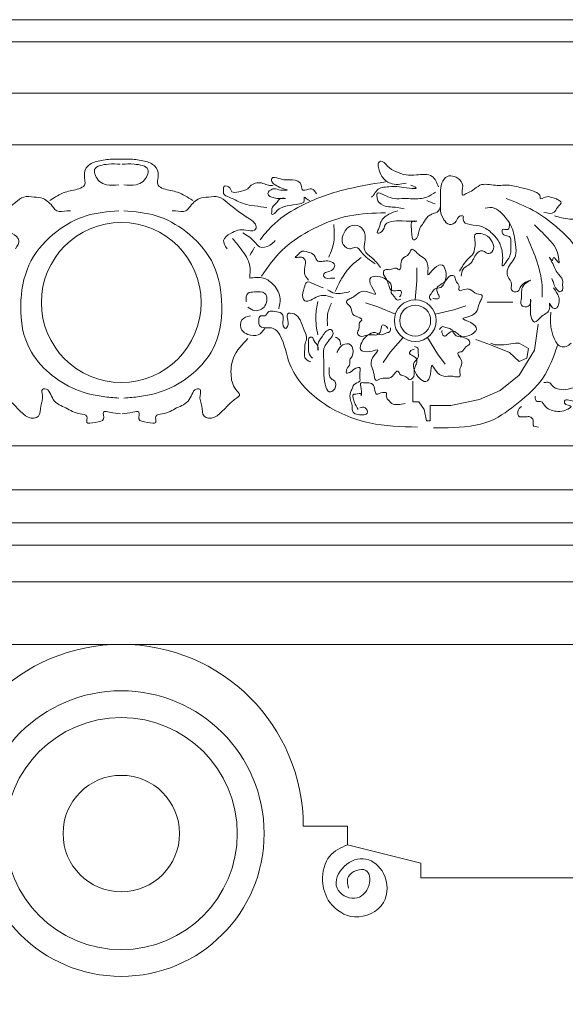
# Model space of a CAD drawing. Extents: x 0 to 286551, y -50 to 581131.
# Tile 184 of 207: x 272198 to 272940, y 560336 to 561675. Entities that reach past the tile are written whole.
import ezdxf

# ---------------------------------------------------------------- set-up
doc = ezdxf.new("R2010")
doc.units = 0
doc.header["$MEASUREMENT"] = 0
doc.layers.add('0.15 GRIJS', color=252, linetype='CONTINUOUS', lineweight=15)

msp = doc.modelspace()

# ---------------------------------------------------------------- linework, layer by layer
at = {"layer": '0.15 GRIJS'}
for points in [[(268371.5, 561675.2), (272336.5, 561675.2)], [(276301.5, 561675.2), (272336.5, 561675.2)], [(268356.5, 561645.2), (272336.5, 561645.2)], [(276316.5, 561645.2), (272336.5, 561645.2)], [(268346.5, 561575.2), (272336.5, 561575.2)], [(276326.5, 561575.2), (272336.5, 561575.2)], [(268196.5, 561505.2), (272336.5, 561505.2)], [(276476.5, 561505.2), (272336.5, 561505.2)], [(272736.2, 561294.3), (272738.3, 561320.2), (272738.3, 561337.6)], [(272709.3, 561274.7), (272685.3, 561284.7), (272668.8, 561290)], [(272763.2, 561274.7), (272788.5, 561280.8), (272805, 561286.1)], [(272903.4, 561261.1), (272898.3, 561225.7), (272877.6, 561191.8), (272851.8, 561171.1), (272823.7, 561158.6), (272784.6, 561150.5), (272756.6, 561150.5), (272756.6, 561137.9), (272756.6, 561129.8)], [(272719.6, 561243), (272702.7, 561223.3), (272692.5, 561209.2)], [(272752.9, 561243), (272766.5, 561220.9), (272776.7, 561206.8)], [(272818.6, 561240.5), (272838.5, 561233.1), (272864.3, 561222.8), (272877.6, 561210.2), (272887.9, 561214.7), (272890.2, 561227.9), (272877.6, 561235.3), (272872.4, 561235.3), (272857, 561233.1), (272844.4, 561233.1), (272839.2, 561235.3)], [(272756.6, 561129.8), (272751.4, 561129.8), (272748.5, 561145.3), (272741.1, 561155.6), (272733, 561155.6), (272733, 561168.2), (272733, 561183.7)], [(268276.1, 561095.6), (272336.5, 561095.6)], [(276396.9, 561095.6), (272336.5, 561095.6)], [(268276.1, 561035.6), (272336.5, 561035.6)], [(276396.9, 561035.6), (272336.5, 561035.6)], [(268243.8, 560990.8), (272336.5, 560990.8)], [(276429.2, 560990.8), (272336.5, 560990.8)], [(268226.5, 560960.7), (272336.5, 560960.7)], [(276446.5, 560960.7), (272336.5, 560960.7)], [(268226.5, 560910.7), (272336.5, 560910.7)], [(276446.5, 560910.7), (272336.5, 560910.7)], [(268216.5, 560825.7), (272336.5, 560825.7)], [(276456.5, 560825.7), (272336.5, 560825.7)]]:
    msp.add_lwpolyline(points, dxfattribs=at)
msp.add_lwpolyline([(271000.5, 560298.2), (271000.5, 560638.2, -0.414214), (271120.5, 560518.2), (271161.2, 560518.2), (271168.2, 560508.2), (271929, 560508.2), (271929, 560528.2), (272029, 560553.2), (272029, 560578.2), (272089, 560578.2, -1), (272584, 560578.2), (272644, 560578.2), (272644, 560553.2), (272744, 560528.2), (272744, 560508.2), (273504.8, 560508.2), (273511.8, 560518.2), (273552.5, 560518.2, -0.414214), (273672.5, 560638.2), (273672.5, 560298.2)], format="xyb", dxfattribs=at)
for centre, radius in [((272336.5, 561290.6), 108.7), ((272336.5, 561290.6), 108.7), ((272736.2, 561266), 28.4), ((272736.2, 561266), 21), ((272336.5, 560568.3), 194.2), ((272336.5, 560568.3), 157.8), ((272336.5, 560568.3), 79.2)]:
    msp.add_circle(centre, radius, dxfattribs=at)
for points, knots in [([(272239.4, 561429.3), (272246.2, 561433.8), (272258.4, 561442), (272275.2, 561443.2), (272289.8, 561450.1), (272284.3, 561464), (272290.1, 561478.3), (272306.2, 561483.6), (272320.5, 561485.7), (272331.5, 561485.4), (272336.2, 561485.4), (272337.7, 561485.4)], [0, 0, 0, 0, 23.638434, 42.936938, 51.654227, 65.690679, 78.600244, 94.151845, 113.064498, 122.425708, 127.106168, 127.106168, 127.106168, 127.106168]), ([(272335.1, 561478.7), (272330.1, 561479), (272318.8, 561479.4), (272294.3, 561475.3), (272304.5, 561455.2), (272318.1, 561449.1), (272327.4, 561450.1), (272333.1, 561450.7)], [0, 0, 0, 0, 16.04787, 36.162164, 53.541667, 64.006989, 80.723496, 80.723496, 80.723496, 80.723496]), ([(272433.6, 561429.3), (272426.8, 561433.8), (272414.6, 561442), (272397.8, 561443.2), (272383.2, 561450.1), (272388.7, 561464), (272382.9, 561478.3), (272366.8, 561483.6), (272352.5, 561485.7), (272341.5, 561485.4), (272336.8, 561485.4), (272335.3, 561485.4)], [0, 0, 0, 0, 23.638434, 42.936938, 51.654227, 65.690679, 78.600244, 94.151845, 113.064498, 122.425708, 127.106168, 127.106168, 127.106168, 127.106168]), ([(272337.9, 561478.7), (272342.9, 561479), (272354.2, 561479.4), (272378.7, 561475.3), (272368.5, 561455.2), (272354.9, 561449.1), (272345.6, 561450.1), (272339.9, 561450.7)], [0, 0, 0, 0, 16.04787, 36.162164, 53.541667, 64.006989, 80.723496, 80.723496, 80.723496, 80.723496]), ([(272767.9, 561448), (272765.6, 561453.6), (272760.3, 561466.5), (272739.8, 561464.1), (272723.5, 561463), (272709.8, 561468.5), (272698.7, 561473.9), (272691.6, 561485.1), (272684.8, 561480.1), (272686.9, 561471.6), (272690, 561461.1), (272703.9, 561449.3), (272716.4, 561451.4), (272723.7, 561452.7)], [0, 0, 0, 0, 16.510081, 38.001091, 52.043049, 66.843699, 80.381672, 91.88419, 95.22697, 101.910958, 114.820523, 129.544004, 150.940972, 150.940972, 150.940972, 150.940972]), ([(272534.5, 561419.9), (272529, 561420.6), (272518.7, 561421.7), (272500.4, 561424.3), (272488.9, 561432.2), (272473.9, 561437.2), (272476.2, 561443.8), (272474.9, 561449.8), (272484.8, 561449.1), (272485.6, 561438.8), (272498.1, 561441.9), (272507.5, 561443), (272514.7, 561453.2), (272527, 561454.7), (272536, 561449.3), (272540.9, 561449.8), (272543.2, 561450)], [0, 0, 0, 0, 16.836347, 31.130587, 53.873203, 62.590597, 69.274584, 71.948101, 78.634474, 86.794443, 96.155652, 108.84227, 115.460234, 131.72931, 139.555493, 146.242153, 146.242153, 146.242153, 146.242153]), ([(272695.7, 561454.7), (272676.1, 561451.5), (272635.1, 561444.7), (272582.2, 561425.2), (272544.5, 561400.1), (272530.3, 561382.3), (272525.2, 561375.8)], [0, 0, 0, 0, 59.273065, 124.463294, 168.064404, 192.717862, 192.717862, 192.717862, 192.717862]), ([(272602.1, 561438.6), (272600, 561441.7), (272595.9, 561447.8), (272588.6, 561443.5), (272581.4, 561442.8), (272582.8, 561454.3), (272570.6, 561458.2), (272559.6, 561456.8), (272551.6, 561459.1), (272540.6, 561462.3), (272540.8, 561453.9), (272547.4, 561449.7), (272552.2, 561446.7), (272565.3, 561442.8), (272557, 561443.5), (272551.7, 561442.8), (272545.1, 561446.8), (272539.8, 561443.6), (272535.7, 561441.5), (272535.8, 561435.6), (272541.9, 561433.9), (272547, 561431.6), (272552.7, 561432), (272556.1, 561432), (272562.7, 561431.8), (272551.2, 561433.4), (272549.1, 561426.8), (272544, 561423.3), (272540.5, 561418.1), (272541.7, 561414.3), (272540.4, 561410.1), (272545.4, 561410.7), (272547.6, 561416.5), (272554.7, 561420), (272565.2, 561423), (272574.8, 561423.5), (272586.9, 561426.5), (272584.1, 561435.7), (272588.8, 561430.9), (272591.2, 561429.9), (272592.7, 561429.3)], [0, 0, 0, 0, 9.454476, 19.028044, 21.702881, 28.681375, 42.785211, 52.146708, 61.720276, 71.081486, 75.091956, 81.710123, 92.175532, 99.376859, 104.057608, 108.069432, 117.643281, 122.735204, 126.078215, 130.756967, 136.147528, 143.128387, 147.808848, 152.489596, 155.164145, 161.850518, 168.468684, 175.086851, 180.476094, 185.155041, 187.828558, 189.83447, 196.452636, 205.169925, 212.150785, 229.079764, 237.240778, 241.91953, 245.262311, 250.652775, 250.652775, 250.652775, 250.652775]), ([(272864.2, 561398.5), (272864.4, 561394.5), (272864.8, 561387.2), (272852.2, 561392.8), (272855.8, 561379.9), (272866.6, 561382.6), (272865.9, 561369.5), (272867.1, 561357.5), (272862.9, 561349.3), (272853.9, 561337.7), (272855.3, 561348.5), (272855.1, 561357.7), (272851.7, 561373.3), (272840.7, 561385.2), (272827.1, 561395.8), (272813.3, 561395.1), (272799.3, 561399.8), (272802.9, 561409), (272794.1, 561408.3), (272793.1, 561399.8), (272782, 561393.9), (272774.1, 561404.2), (272770.1, 561413.1), (272770.9, 561426), (272770.1, 561438.5), (272771.5, 561452.6), (272778.3, 561463.5), (272790.3, 561462.8), (272799.5, 561456.3), (272801.7, 561447.2), (272798.1, 561434.2), (272807.5, 561440.2), (272815.1, 561442.5), (272826.1, 561454.2), (272844.9, 561448.4), (272864.3, 561451.5), (272882.4, 561445.8), (272896.4, 561443.1), (272907, 561437.4), (272905.7, 561429.6), (272913.9, 561435.6), (272920, 561434), (272926.8, 561432.5), (272930.9, 561429.7), (272937, 561426.4), (272928.5, 561420.2), (272925.3, 561410.1), (272916.5, 561412), (272911, 561413.2)], [0, 0, 0, 0, 8.917815, 16.273113, 23.89437, 31.518108, 41.088195, 53.119412, 68.66719, 75.285494, 79.964441, 91.327181, 108.680459, 123.402691, 140.277024, 156.546068, 168.048821, 172.727574, 177.408034, 185.568003, 196.033325, 205.971942, 218.881507, 225.565495, 244.280699, 256.478179, 268.380419, 277.741628, 289.244146, 298.814424, 308.171929, 313.264117, 323.729439, 335.231957, 356.629213, 375.351919, 394.499055, 411.215061, 421.615019, 423.620254, 430.601114, 437.956411, 444.93727, 450.327484, 453.670495, 462.386465, 470.546434, 484.588104, 484.588104, 484.588104, 484.588104]), ([(272730.4, 561450), (272734.2, 561448.4), (272742.2, 561444.9), (272724.7, 561446.1), (272715, 561448.5), (272699.7, 561448.1), (272684.9, 561446.9), (272680.8, 561437.5), (272677.9, 561434.8), (272676.9, 561434)], [0, 0, 0, 0, 8.377606, 17.738815, 31.923227, 45.965185, 62.681191, 70.840995, 74.62299, 74.62299, 74.62299, 74.62299]), ([(272763.9, 561440.6), (272760, 561438.1), (272753.4, 561433.7), (272738.7, 561430.9), (272724.3, 561432.5), (272707.5, 561431.1), (272697.5, 561434.7), (272683, 561442.5), (272684.4, 561434.8), (272683.9, 561428.4), (272695, 561419.3), (272708.7, 561421.1), (272718, 561418.7), (272721.1, 561417.9)], [0, 0, 0, 0, 13.767429, 23.340997, 44.069615, 58.111573, 70.797918, 82.475534, 87.154481, 89.159716, 101.931901, 120.84427, 130.417798, 130.417798, 130.417798, 130.417798]), ([(272192.6, 561363.8), (272195.3, 561367.7), (272200.8, 561375.9), (272185.1, 561387.2), (272171.1, 561391.5), (272157.1, 561386.3), (272151.9, 561392.8), (272155.8, 561400.8), (272171.3, 561409.5), (272186.9, 561421.6), (272203.6, 561436), (272217.5, 561433.8), (272232.7, 561433), (272241.6, 561423.3), (272250, 561412.3), (272259.8, 561415.5), (272266, 561415.3), (272267.5, 561415.2)], [0, 0, 0, 0, 12.288961, 25.525229, 46.775038, 58.811085, 62.153601, 69.132094, 81.035496, 115.935968, 129.473593, 143.515551, 155.717493, 174.208536, 180.826703, 194.86866, 199.549121, 199.549121, 199.549121, 199.549121]), ([(272480.4, 561363.8), (272477.7, 561367.7), (272472.2, 561375.9), (272487.9, 561387.2), (272501.9, 561391.5), (272515.9, 561386.3), (272521.1, 561392.8), (272517.2, 561400.8), (272501.7, 561409.5), (272486.1, 561421.6), (272469.4, 561436), (272455.5, 561433.8), (272440.3, 561433), (272431.4, 561423.3), (272423, 561412.3), (272413.2, 561415.5), (272407, 561415.3), (272405.5, 561415.2)], [0, 0, 0, 0, 12.288961, 25.525229, 46.775038, 58.811085, 62.153601, 69.132094, 81.035496, 115.935968, 129.473593, 143.515551, 155.717493, 174.208536, 180.826703, 194.86866, 199.549121, 199.549121, 199.549121, 199.549121]), ([(272859.8, 561431.9), (272872.4, 561427.1), (272897.6, 561417.5), (272929.4, 561393.6), (272953.1, 561370.5), (272961.9, 561353.4), (272964.8, 561347.7)], [0, 0, 0, 0, 40.12262, 80.381898, 118.698008, 137.851645, 137.851645, 137.851645, 137.851645]), ([(272333.1, 561415.2), (272318.1, 561414.1), (272287.8, 561411.7), (272245.4, 561387.7), (272209.1, 561349), (272196.7, 561292), (272202.5, 561236.6), (272232.9, 561196.5), (272269.1, 561172.2), (272304.2, 561162.7), (272325.9, 561161.1), (272333.1, 561160.6)], [0, 0, 0, 0, 44.635078, 90.100163, 142.67528, 198.606997, 260.147709, 303.201893, 345.109879, 388.919868, 410.410878, 410.410878, 410.410878, 410.410878]), ([(272339.9, 561415.2), (272354.9, 561414.1), (272385.2, 561411.7), (272427.6, 561387.7), (272463.9, 561349), (272476.3, 561292), (272470.5, 561236.6), (272440.1, 561196.5), (272403.9, 561172.2), (272368.8, 561162.7), (272347.1, 561161.1), (272339.9, 561160.6)], [0, 0, 0, 0, 44.635078, 90.100163, 142.67528, 198.606997, 260.147709, 303.201893, 345.109879, 388.919868, 410.410878, 410.410878, 410.410878, 410.410878]), ([(272695.7, 561412.6), (272679.2, 561412.1), (272642.7, 561411.1), (272594.7, 561391.3), (272552.9, 561363.4), (272535.8, 561338.8), (272527.2, 561326.3)], [0, 0, 0, 0, 48.976721, 109.079226, 152.680102, 197.88684, 197.88684, 197.88684, 197.88684]), ([(272712.4, 561415.2), (272708.3, 561414), (272699.3, 561411.2), (272687.8, 561401.4), (272688.1, 561391.8), (272681.9, 561383.2), (272694.6, 561387.2), (272693.3, 561398.6), (272710.1, 561402.2), (272718.5, 561401.2), (272743.8, 561400.7), (272729, 561402.2), (272732, 561389.3), (272731.4, 561372.6), (272741.6, 561380.5), (272740, 561390.6), (272748.3, 561399.1), (272751.7, 561407.2), (272759.9, 561411.5), (272768.4, 561413.3), (272769.9, 561419.4), (272770.6, 561421.9)], [0, 0, 0, 0, 12.913448, 28.986024, 38.718244, 43.808977, 50.789781, 61.252856, 73.545218, 90.261725, 104.303683, 108.984143, 120.522631, 135.121227, 138.464008, 153.260338, 161.420307, 172.921197, 178.311757, 188.777079, 195.976416, 195.976416, 195.976416, 195.976416]), ([(272924.1, 561310.5), (272927.2, 561306.5), (272932.1, 561300.2), (272932.1, 561290.1), (272928.6, 561280.9), (272921.2, 561283.7), (272918, 561293.6), (272920.8, 561276.8), (272908.4, 561275.2), (272898.2, 561258.3), (272892.6, 561273), (272893.5, 561281.7), (272892.4, 561301.4), (272893.9, 561288.5), (272888.4, 561283.3), (272877.6, 561286.4), (272882.6, 561300.8), (272878.3, 561313.9), (272900, 561323.7), (272878.1, 561316.1), (272878.1, 561303.2), (272864.4, 561306.4), (272869.5, 561317.6), (272860.5, 561325), (272861.4, 561340.5), (272875, 561351.5), (272871.9, 561372.7), (272869.5, 561393.2), (272857.1, 561409), (272844.6, 561420.8), (272835.5, 561419.6), (272831.1, 561419)], [0, 0, 0, 0, 14.549641, 22.663496, 31.266424, 36.885909, 42.833274, 50.209453, 64.816588, 77.952669, 89.499204, 94.662549, 110.152582, 115.315927, 122.619291, 130.323124, 140.649813, 159.614412, 169.234405, 183.78669, 193.405246, 201.818377, 209.932232, 221.478768, 231.805456, 252.30244, 267.792473, 291.954954, 313.651786, 327.375829, 339.920477, 339.920477, 339.920477, 339.920477]), ([(272925.4, 561408.6), (272927.6, 561407.9), (272937.3, 561404.8), (272949.6, 561402.9), (272963.1, 561404.8), (272967.2, 561401.2), (272969.5, 561399.2)], [0, 0, 0, 0, 6.980859, 30.536239, 37.2229, 45.940188, 45.940188, 45.940188, 45.940188]), ([(272501.8, 561385.2), (272507.5, 561381.8), (272516, 561376.8), (272524.6, 561363.5), (272538.4, 561366.8), (272543.7, 561372.7), (272545.9, 561375.1)], [0, 0, 0, 0, 20.057026, 29.511639, 43.696052, 53.634668, 53.634668, 53.634668, 53.634668]), ([(272625.5, 561396.5), (272626.1, 561388.6), (272627.3, 561373.4), (272621.5, 561359.2), (272618.8, 561352.4)], [0, 0, 0, 0, 23.393957, 45.166786, 45.166786, 45.166786, 45.166786]), ([(272689, 561338.4), (272685.4, 561343), (272679.1, 561351.2), (272665.3, 561359.7), (272667.7, 561373.1), (272668.9, 561384.6), (272661.4, 561396.4), (272644.5, 561395.9), (272637.3, 561382.9), (272635.8, 561369.5), (272646.8, 561361), (272656.8, 561368.2), (272662.8, 561358.5), (272670, 561351.9), (272676.7, 561346.8), (272680.7, 561343.7), (272681.6, 561343.1)], [0, 0, 0, 0, 17.988028, 31.224158, 43.255569, 54.618309, 66.119525, 80.161195, 96.481293, 105.838797, 119.37677, 126.35763, 136.296246, 145.750859, 157.654141, 160.996921, 160.996921, 160.996921, 160.996921]), ([(272796.6, 561333), (272799.8, 561339.1), (272804.5, 561347.9), (272815.8, 561355.8), (272817.6, 561365.9), (272817.8, 561374), (272815.3, 561386.4), (272833.4, 561383.8), (272840.5, 561374.7), (272844.9, 561364), (272837.4, 561355.2), (272831.4, 561359.1), (272825.9, 561362.5), (272819.2, 561356.9), (272815.8, 561350.8), (272811.7, 561341.9), (272800.2, 561338.4), (272799.1, 561329.8), (272798.6, 561326.3)], [0, 0, 0, 0, 20.209763, 29.664239, 39.396725, 48.75423, 56.106694, 70.148364, 83.384697, 92.954975, 102.409451, 107.501639, 112.593485, 120.390519, 129.106489, 134.495732, 149.219336, 158.951556, 158.951556, 158.951556, 158.951556]), ([(272898.3, 561396.1), (272905.6, 561389.1), (272920.1, 561375.2), (272930.5, 561361.8), (272932.5, 561339.4), (272923.9, 561357.9), (272922.9, 561344.5), (272915.7, 561357.9), (272925.9, 561338.9), (272927.8, 561331.2), (272938.2, 561323), (272936.1, 561314.2), (272937.5, 561308.8), (272933.3, 561302.8), (272926, 561310.5), (272924.6, 561317.2), (272922.7, 561321.4), (272921.9, 561323.1)], [0, 0, 0, 0, 29.214068, 57.917276, 63.080621, 73.514378, 77.991264, 83.334851, 94.881258, 106.427968, 119.120206, 126.496385, 131.659729, 135.348374, 144.354624, 152.29966, 157.917553, 157.917553, 157.917553, 157.917553]), ([(272511.1, 561323.7), (272511.6, 561329.3), (272512.8, 561343.9), (272501, 561362), (272491.5, 561373.2), (272487.7, 561377.8)], [0, 0, 0, 0, 16.709969, 43.018632, 61.080746, 61.080746, 61.080746, 61.080746]), ([(272887.9, 561380.6), (272892.4, 561370.4), (272901.7, 561348.9), (272909.3, 561320.7), (272908.8, 561303.2), (272908.6, 561298)], [0, 0, 0, 0, 33.423608, 70.467235, 85.957268, 85.957268, 85.957268, 85.957268]), ([(272591.3, 561320.9), (272589.2, 561323.2), (272584.7, 561328.2), (272585.8, 561338.5), (272588.2, 561347.3), (272582.3, 561353.2), (272578.2, 561352.1), (272571.4, 561351.3), (272575.9, 561354.6), (272577.7, 561356.6), (272581.8, 561361.5), (272590.5, 561359.4), (272599.9, 561356.2), (272602, 561344.8), (272611.8, 561347), (272619.2, 561347.6), (272629.7, 561342.4), (272622.6, 561332.5), (272615.7, 561332.7), (272611.5, 561329.3), (272611.8, 561321.9), (272621.2, 561323.9), (272626, 561323.8), (272626.7, 561323.8)], [0, 0, 0, 0, 9.005157, 19.331846, 29.658535, 33.832051, 41.210951, 44.162684, 47.292736, 51.466252, 54.596304, 64.926936, 74.172065, 83.790457, 91.169645, 99.28655, 108.2928, 116.895894, 125.532695, 128.662747, 131.613257, 144.351579, 146.565306, 146.565306, 146.565306, 146.565306]), ([(272757.9, 561293.8), (272756.6, 561295.2), (272754.1, 561298.1), (272758.9, 561303), (272761.4, 561310.4), (272772.7, 561309.4), (272777.9, 561321), (272778.8, 561331.2), (272774, 561344.8), (272761.7, 561338.8), (272752, 561323.2), (272754.5, 561340.1), (272751.4, 561350.3), (272741.1, 561354.9), (272737, 561360.2), (272730.6, 561365.2), (272728, 561354), (272719.4, 561352.2), (272716, 561344.3), (272717.4, 561332.2), (272708.7, 561339.2), (272702.8, 561333.7), (272695.2, 561336.9), (272691.2, 561328.9), (272698.1, 561322.7), (272699.9, 561315.1), (272702.1, 561306.2), (272709.9, 561306.1), (272718, 561308), (272717.3, 561301), (272715.3, 561298.8), (272714.6, 561298.1)], [0, 0, 0, 0, 4.985389, 9.970609, 17.518515, 26.523943, 37.467267, 50.030413, 59.708813, 71.653625, 83.897364, 92.553153, 106.239878, 116.879868, 123.001635, 127.98778, 135.535845, 146.546527, 151.255472, 162.053526, 166.763684, 175.619286, 181.804541, 186.789618, 196.467843, 205.160922, 211.195302, 221.037696, 225.367287, 231.549966, 234.641852, 234.641852, 234.641852, 234.641852]), ([(272627.5, 561305.4), (272629.8, 561310.6), (272635, 561322.4), (272646.3, 561339.1), (272657.5, 561347.7), (272662.9, 561351.9)], [0, 0, 0, 0, 17.1579, 38.85489, 59.261088, 59.261088, 59.261088, 59.261088]), ([(272550.6, 561282.2), (272551.7, 561286.7), (272554.5, 561298), (272545.8, 561314.4), (272529.8, 561326.1), (272517.5, 561324.5), (272511.1, 561323.7)], [0, 0, 0, 0, 13.517634, 34.153209, 51.027195, 69.749902, 69.749902, 69.749902, 69.749902]), ([(272624.5, 561297.3), (272620.1, 561298.8), (272612.6, 561301.3), (272600.7, 561298.4), (272593.9, 561292.9), (272585.6, 561291.8), (272581.2, 561300.2), (272585.3, 561307.9), (272587.3, 561321.1), (272600.5, 561314.7), (272607.4, 561312), (272611.2, 561310.5)], [0, 0, 0, 0, 13.606129, 23.450958, 35.000074, 40.165535, 45.48524, 58.945723, 66.89076, 77.455771, 91.021475, 91.021475, 91.021475, 91.021475]), ([(272716.5, 561295.2), (272714.7, 561294.4), (272711.2, 561292.9), (272708, 561299), (272701.7, 561303.6), (272706.2, 561314.1), (272696.7, 561322.6), (272687.3, 561326.6), (272672.9, 561326.2), (272674.9, 561312.7), (272686.7, 561298.6), (272671.3, 561306.2), (272660.7, 561306.5), (272653.1, 561298.1), (272646.9, 561295.8), (272640.1, 561291.2), (272650, 561285.3), (272649, 561276.6), (272655.5, 561271), (272667.4, 561268.5), (272658.1, 561262.4), (272661.5, 561255.1), (272656.1, 561248.9), (272662.5, 561242.6), (272670.5, 561247.3), (272678.3, 561246.6), (272687.4, 561245.9), (272689.9, 561253.4), (272690.6, 561261.6), (272697, 561258.8), (272698.5, 561256.2), (272699, 561255.3)], [0, 0, 0, 0, 4.985389, 9.970609, 17.518515, 26.523943, 37.467267, 50.030413, 59.708813, 71.653625, 83.897364, 92.553153, 106.239878, 116.879868, 123.001635, 127.98778, 135.535845, 146.546527, 151.255472, 162.053526, 166.763684, 175.619286, 181.804541, 186.789618, 196.467843, 205.160922, 211.195302, 221.037696, 225.367287, 231.549966, 234.641852, 234.641852, 234.641852, 234.641852]), ([(272769.4, 561254), (272770.4, 561255.6), (272772.4, 561258.9), (272778.5, 561255.9), (272786.3, 561255.8), (272788.8, 561244.7), (272801.5, 561243.4), (272811.4, 561245.7), (272822.9, 561254.4), (272813.3, 561264.2), (272795.5, 561268.7), (272812.4, 561271.5), (272821.2, 561277.6), (272822.4, 561288.8), (272826.1, 561294.4), (272828.9, 561302), (272817.4, 561301), (272813.1, 561308.7), (272804.5, 561309.4), (272793.4, 561304.4), (272797.4, 561314.8), (272790.3, 561318.7), (272791, 561326.9), (272782.2, 561328.2), (272778.5, 561319.8), (272771.8, 561315.7), (272764, 561310.9), (272766.3, 561303.4), (272770.6, 561296.3), (272763.7, 561294.8), (272761, 561296.1), (272760.1, 561296.5)], [0, 0, 0, 0, 4.985389, 9.970609, 17.518515, 26.523943, 37.467267, 50.030413, 59.708813, 71.653625, 83.897364, 92.553153, 106.239878, 116.879868, 123.001635, 127.98778, 135.535845, 146.546527, 151.255472, 162.053526, 166.763684, 175.619286, 181.804541, 186.789618, 196.467843, 205.160922, 211.195302, 221.037696, 225.367287, 231.549966, 234.641852, 234.641852, 234.641852, 234.641852]), ([(272508.4, 561284.2), (272511.4, 561282.2), (272518.9, 561277), (272535.1, 561284), (272535.4, 561306.5), (272519.6, 561304.9), (272505.9, 561304.7), (272506.3, 561296.2), (272506.4, 561291.6)], [0, 0, 0, 0, 10.465322, 26.016922, 42.726891, 56.911303, 66.484872, 78.023309, 78.023309, 78.023309, 78.023309]), ([(272617.1, 561307.6), (272620.2, 561305.8), (272626.4, 561302.2), (272637.3, 561302.9), (272644, 561304.5), (272647.4, 561305.4)], [0, 0, 0, 0, 10.56459, 20.895223, 31.460193, 31.460193, 31.460193, 31.460193]), ([(272603.8, 561292.1), (272602.5, 561285.5), (272599.4, 561270.3), (272602.2, 561255), (272603.8, 561246.4)], [0, 0, 0, 0, 20.133253, 46.11817, 46.11817, 46.11817, 46.11817]), ([(272834.1, 561290.9), (272841.7, 561290.9), (272853.2, 561290.9), (272864.8, 561290.9), (272868.8, 561290.9)], [0, 0, 0, 0, 22.73453, 34.770288, 34.770288, 34.770288, 34.770288]), ([(272739.2, 561121.1), (272717.2, 561121.7), (272671.4, 561123), (272607.8, 561150.1), (272563.2, 561197.1), (272558.8, 561237.8), (272543.3, 561259.2), (272525.2, 561253.2), (272522.6, 561265.4), (272524.7, 561274.2), (272533.2, 561270.6), (272536.3, 561280.5), (272545.8, 561277.6), (272554.5, 561277.8), (272558.2, 561268.1), (272554.2, 561261.4), (272559.8, 561254), (272564.8, 561260.6), (272562.8, 561266.7), (272561, 561277.3), (272573.9, 561275.6), (272580.7, 561266.2), (272584.6, 561253.7), (272590.3, 561241.9), (272585.4, 561233.5), (272586.7, 561225.2), (272583.4, 561214.7), (272590.8, 561211.4), (272594.2, 561209.8)], [0, 0, 0, 0, 65.394942, 136.498293, 203.525636, 245.746156, 258.411734, 275.685979, 284.9672, 291.166851, 296.867106, 304.926951, 313.070336, 322.354904, 328.554556, 339.950729, 344.556324, 348.010437, 359.40661, 365.104502, 374.062169, 385.57633, 400.542386, 413.425756, 421.583469, 427.281555, 438.677729, 448.616689, 448.616689, 448.616689, 448.616689]), ([(272622.3, 561289.9), (272620.1, 561284.8), (272615.9, 561274.9), (272616.7, 561264.1), (272617.1, 561258.9)], [0, 0, 0, 0, 16.328598, 31.818631, 31.818631, 31.818631, 31.818631]), ([(272920.7, 561277.5), (272920.2, 561270.5), (272919.4, 561258.6), (272924.2, 561242.9), (272930.6, 561229.9), (272942.1, 561230), (272946, 561233.5), (272948.1, 561235.4)], [0, 0, 0, 0, 20.720439, 35.319036, 50.56313, 57.918427, 66.079441, 66.079441, 66.079441, 66.079441]), ([(272512, 561272.5), (272507.5, 561271.4), (272498, 561268.9), (272498.1, 561252.4), (272509.6, 561246.2), (272523.3, 561244), (272528.9, 561251.7), (272531.5, 561255.4)], [0, 0, 0, 0, 12.745188, 26.583177, 36.522136, 50.389404, 63.054982, 63.054982, 63.054982, 63.054982]), ([(272596.5, 561214.7), (272594.3, 561217.3), (272589.7, 561222.8), (272592.2, 561232.3), (272590, 561243.5), (272597.4, 561243.8), (272598.1, 561236.1), (272604.8, 561233.8), (272603.7, 561222), (272603.1, 561236.9), (272609.7, 561243), (272614.9, 561253.5), (272623, 561254.1), (272625.6, 561248.3), (272620, 561239.6), (272609.4, 561229.9), (272613, 561209.9), (272610.4, 561193.7), (272615.8, 561163.2), (272628.5, 561173.7), (272629.2, 561183.6), (272618.1, 561187.6), (272618.8, 561195.9), (272619.3, 561202.1)], [0, 0, 0, 0, 9.618401, 19.94509, 30.506392, 32.720119, 38.667485, 47.672483, 52.835827, 60.212006, 71.758541, 86.365474, 88.579201, 94.526709, 100.144602, 118.763652, 134.253686, 154.907063, 179.704171, 186.506394, 196.833083, 202.153597, 217.922359, 217.922359, 217.922359, 217.922359]), ([(272702.4, 561256.2), (272702.5, 561254.3), (272702.9, 561250.4), (272696.1, 561249.3), (272689.8, 561244.7), (272681.2, 561252.2), (272670.2, 561245.9), (272663.5, 561238.2), (272659.4, 561224.4), (272672.8, 561222.1), (272689.9, 561228.9), (272677.9, 561216.7), (272674.4, 561206.6), (272680, 561196.8), (272680.3, 561190.2), (272682.5, 561182.3), (272691.2, 561189.9), (272699.2, 561186.2), (272706.5, 561190.7), (272712.6, 561201.3), (272715.5, 561190.5), (272723.5, 561191.6), (272727.7, 561184.5), (272735.7, 561188.6), (272733.7, 561197.6), (272736.7, 561204.8), (272740.2, 561213.3), (272733.9, 561218), (272726.3, 561221.2), (272731, 561226.5), (272733.9, 561227), (272734.9, 561227.2)], [0, 0, 0, 0, 4.985389, 9.970609, 17.518515, 26.523943, 37.467267, 50.030413, 59.708813, 71.653625, 83.897364, 92.553153, 106.239878, 116.879868, 123.001635, 127.98778, 135.535845, 146.546527, 151.255472, 162.053526, 166.763684, 175.619286, 181.804541, 186.789618, 196.467843, 205.160922, 211.195302, 221.037696, 225.367287, 231.549966, 234.641852, 234.641852, 234.641852, 234.641852]), ([(272735.1, 561230.7), (272737, 561230.3), (272740.7, 561229.4), (272739.7, 561222.7), (272742.1, 561215.2), (272732.3, 561209.4), (272734.9, 561196.9), (272740.2, 561188.2), (272752, 561180), (272758.4, 561192.1), (272757.2, 561210.4), (272765.1, 561195.2), (272773.6, 561188.8), (272784.6, 561191.1), (272791, 561189.3), (272799.2, 561189), (272794.6, 561199.6), (272800.6, 561206.1), (272798.7, 561214.4), (272790.4, 561223.5), (272801.6, 561222.9), (272803.1, 561230.8), (272811.1, 561232.7), (272809.7, 561241.5), (272800.5, 561242.4), (272794.5, 561247.6), (272787.6, 561253.5), (272781.1, 561248.9), (272775.7, 561242.7), (272772.2, 561248.7), (272772.5, 561251.7), (272772.7, 561252.7)], [0, 0, 0, 0, 4.985389, 9.970609, 17.518515, 26.523943, 37.467267, 50.030413, 59.708813, 71.653625, 83.897364, 92.553153, 106.239878, 116.879868, 123.001635, 127.98778, 135.535845, 146.546527, 151.255472, 162.053526, 166.763684, 175.619286, 181.804541, 186.789618, 196.467843, 205.160922, 211.195302, 221.037696, 225.367287, 231.549966, 234.641852, 234.641852, 234.641852, 234.641852]), ([(272164.3, 561241.6), (272172, 561233.6), (272185.9, 561219.3), (272188.5, 561190.8), (272184.3, 561174.7), (272173.9, 561164.9), (272181.6, 561159.2), (272194.4, 561150.4), (272207.9, 561129.2), (272227.3, 561136.3), (272225.4, 561150.9), (272231.6, 561160.8), (272227, 561172.4), (272238.9, 561174.6), (272241.8, 561154.4), (272262.4, 561147.8), (272274.9, 561138.6), (272292.3, 561138.3), (272286.8, 561123.8), (272301.8, 561128.5), (272315.5, 561128.9), (272309.6, 561143.9), (272324.2, 561140.6), (272330.9, 561139.6), (272335.3, 561139)], [0, 0, 0, 0, 32.565077, 58.008809, 79.927821, 86.491131, 89.945244, 104.441749, 138.996125, 145.197441, 159.413841, 174.268333, 182.40843, 185.766024, 204.331047, 224.881443, 246.052502, 255.5836, 263.723697, 275.124206, 287.527179, 296.481149, 304.624246, 319.484195, 319.484195, 319.484195, 319.484195]), ([(272508.7, 561241.6), (272501, 561233.6), (272487.1, 561219.3), (272484.5, 561190.8), (272488.7, 561174.7), (272499.1, 561164.9), (272491.4, 561159.2), (272478.6, 561150.4), (272465.1, 561129.2), (272445.7, 561136.3), (272447.6, 561150.9), (272441.4, 561160.8), (272446, 561172.4), (272434.1, 561174.6), (272431.2, 561154.4), (272410.6, 561147.8), (272398.1, 561138.6), (272380.7, 561138.3), (272386.2, 561123.8), (272371.2, 561128.5), (272357.5, 561128.9), (272363.4, 561143.9), (272348.8, 561140.6), (272342.1, 561139.6), (272337.7, 561139)], [0, 0, 0, 0, 32.565077, 58.008809, 79.927821, 86.491131, 89.945244, 104.441749, 138.996125, 145.197441, 159.413841, 174.268333, 182.40843, 185.766024, 204.331047, 224.881443, 246.052502, 255.5836, 263.723697, 275.124206, 287.527179, 296.481149, 304.624246, 319.484195, 319.484195, 319.484195, 319.484195]), ([(272634.8, 561233.1), (272634.5, 561235.9), (272634, 561240.8), (272629.4, 561242.6), (272627.5, 561243.4)], [0, 0, 0, 0, 7.701208, 13.649946, 13.649946, 13.649946, 13.649946]), ([(272660.7, 561147.5), (272663.3, 561148.2), (272668.9, 561149.6), (272673.8, 561137.2), (272661.1, 561137.7), (272652.4, 561138.9), (272650, 561145.9), (272650.7, 561152.1), (272647.2, 561158.5), (272647, 561167), (272650.6, 561173.2), (272651.9, 561180.5), (272663.2, 561182), (272659.2, 561192.1), (272663.9, 561204.8), (272651.4, 561199.8), (272648.3, 561195), (272641.7, 561194.2), (272643.1, 561201.9), (272648.5, 561205.4), (272646.4, 561213), (272652.6, 561219), (272652.2, 561227.7), (272647.1, 561235.3), (272637.8, 561234.6), (272632.7, 561228.4), (272630.6, 561224.5), (272629.7, 561222.8)], [0, 0, 0, 0, 7.379188, 15.324044, 25.889296, 33.592853, 41.537709, 44.48822, 52.189427, 62.516311, 68.134203, 73.752095, 83.372089, 91.485944, 101.812633, 109.516246, 119.136482, 121.35021, 125.776072, 135.019286, 140.18263, 146.130138, 158.669661, 162.358306, 172.688939, 179.992507, 185.940015, 185.940015, 185.940015, 185.940015]), ([(272929.6, 561232.2), (272924.1, 561216.5), (272913.5, 561185.8), (272877.2, 561154.5), (272836.8, 561123.5), (272793.8, 561120.1), (272767.7, 561120.3), (272761.1, 561120.3)], [0, 0, 0, 0, 49.035501, 95.684617, 140.778876, 199.279235, 219.310145, 219.310145, 219.310145, 219.310145]), ([(272658.5, 561145.3), (272656.8, 561148.2), (272653.5, 561153.6), (272649.6, 561167), (272656.9, 561165.3), (272663.4, 561168.7), (272662.4, 561159.9), (272664.1, 561173.9), (272660.4, 561182.1), (272666.8, 561181.3), (272671.6, 561181.8), (272680, 561180.2), (272680.9, 561172.5), (272683.1, 561163.1), (272689.8, 561168.7), (272694, 561168), (272698.2, 561169), (272695.9, 561162.8), (272699.3, 561158.2), (272706.5, 561149.7), (272715.9, 561151.9), (272722.7, 561153.4)], [0, 0, 0, 0, 11.546407, 21.899433, 24.851166, 32.230066, 34.4429, 44.032107, 52.145767, 55.0975, 60.26296, 67.966518, 76.600599, 82.218492, 90.631674, 92.845402, 95.797135, 100.222997, 105.84089, 113.144458, 131.591995, 131.591995, 131.591995, 131.591995]), ([(272962.8, 561174.6), (272962.3, 561170.8), (272961.4, 561164), (272953.7, 561152.5), (272939.5, 561161.4), (272938.8, 561150.8), (272953.3, 561150.6), (272939.1, 561142.9), (272928.7, 561141.9), (272914.1, 561145.1), (272909.1, 561156.3), (272904.2, 561155.9), (272899.7, 561155.5), (272899.5, 561159.8), (272899.3, 561163.2)], [0, 0, 0, 0, 11.673329, 21.127602, 35.169559, 37.843271, 47.715025, 55.876039, 67.418674, 85.422199, 94.876471, 97.551308, 99.55722, 107.381026, 107.381026, 107.381026, 107.381026]), ([(272962.1, 561174.6), (272958.3, 561175), (272952.1, 561175.7), (272942.6, 561171.5), (272932.5, 561171.9), (272923, 561175.3), (272919.1, 561183), (272914.2, 561181.9), (272912, 561181.9), (272911.3, 561182)], [0, 0, 0, 0, 11.367409, 18.348212, 30.383971, 40.849292, 47.467459, 52.148208, 54.15412, 54.15412, 54.15412, 54.15412]), ([(272880.6, 561149.2), (272878.6, 561147.3), (272874.7, 561143.7), (272876.2, 561133.9), (272882.7, 561135.5), (272887.2, 561134.9), (272892.7, 561136), (272898.2, 561130.9), (272894.6, 561122.2), (272900.7, 561121.5), (272904, 561121.1)], [0, 0, 0, 0, 8.159804, 15.780986, 20.461734, 25.142195, 29.822944, 36.440907, 43.124894, 50.951077, 50.951077, 50.951077, 50.951077]), ([(272644, 560553.2), (272635.1, 560549), (272615.1, 560539.6), (272607.2, 560504.9), (272618, 560470.4), (272654.4, 560447), (272700.3, 560468.9), (272699.3, 560513.7), (272670.3, 560539.5), (272636.9, 560527.8), (272621.2, 560493), (272654.9, 560473.3), (272676.7, 560494.1), (272673.3, 560526.2), (272641.1, 560514.1), (272644.2, 560499.8), (272645.4, 560494.3)], [0, 0, 0, 0, 28.405996, 63.469269, 94.515763, 133.494842, 177.413317, 216.682924, 247.576726, 278.632849, 309.679344, 337.34861, 364.148724, 384.229621, 409.521911, 424.949291, 424.949291, 424.949291, 424.949291])]:
    msp.add_open_spline(points, degree=3, knots=knots, dxfattribs=at)
for points in [[(272751.8, 561429.3), (272755.6, 561427.7), (272759.4, 561426.2), (272763.2, 561424.6)], [(272517.8, 561365.8), (272515.6, 561362), (272513.3, 561358.2), (272511.1, 561354.4)]]:
    msp.add_open_spline(points, degree=3, dxfattribs=at)

doc.saveas('drawing.dxf')
